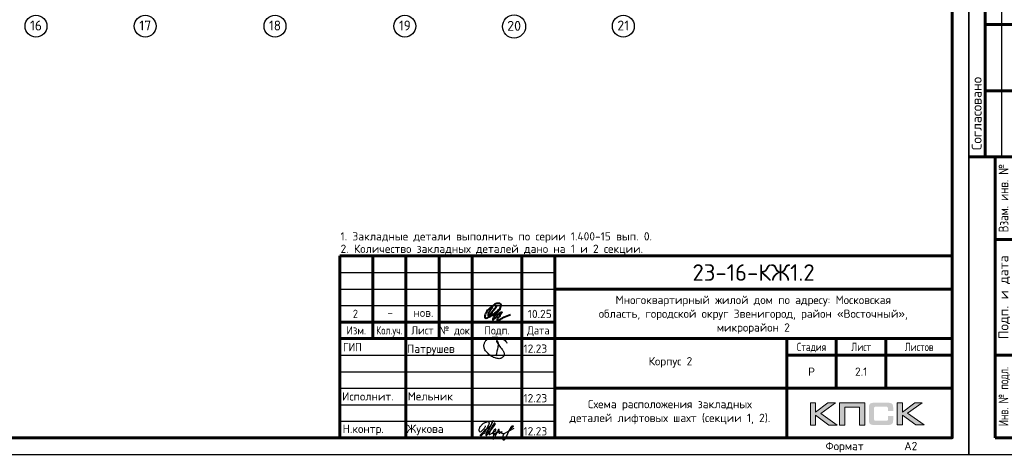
# Model space of a CAD drawing. Header units: millimetres. Extents: x 40580 to 559114, y -343730 to 81020.
# Tile 177 of 256: x 260853 to 290594, y -96794 to -83646. Entities that reach past the tile are written whole.
import ezdxf
from ezdxf.enums import TextEntityAlignment as Align

# ---------------------------------------------------------------- set-up
doc = ezdxf.new("R2010")
doc.units = ezdxf.units.MM
doc.linetypes.add('______5', pattern=[1100, 800, -100, 100, -100])
for name, color, linetype, lineweight in [('0.05', 7, 'Continuous', 5), ('Обрамление проемов стержнями', 7, 'Continuous', 25), ('Основная', 7, 'Continuous', 40), ('ТЕКСТ', 7, 'Continuous', 15)]:
    doc.layers.add(name, color=color, linetype=linetype, lineweight=lineweight)
doc.layers.add('___________________', color=253, linetype='______5')
doc.layers.add('Тонкие', color=7, linetype='Continuous')
doc.styles.add('Arial', font='ariali.ttf')
doc.styles.add('ISOCPEUR', font='isocpeur.ttf')
doc.styles.add('ГОСТ', font='isocpeur.ttf')
doc.styles.add('ГОСТ 2.304', font='isocpeur.ttf')

# ---------------------------------------------------------------- blocks, each defined once
blk = doc.blocks.new('Из_буфера21367')
at = {"linetype": 'Continuous', "lineweight": 60, "ltscale": 100}
for p, q in [((58933, 500), (58933, 6000)), ((40433, 500), (58933, 500))]:
    blk.add_line(p, q, dxfattribs=at)
at = {"linetype": 'Continuous', "lineweight": 25, "ltscale": 100}
blk.add_lwpolyline([(33, 0), (59433, 0), (59433, 42000), (33, 42000), (33, 0)], dxfattribs=at)
blk.add_lwpolyline([(33, 0), (59433, 0), (59433, 42000), (33, 42000), (33, 0)], dxfattribs=at)
at = {"linetype": 'Continuous', "lineweight": 60, "ltscale": 100}
blk.add_lwpolyline([(2033, 500), (58933, 500), (58933, 41500), (2033, 41500), (2033, 500)], dxfattribs=at)
at = {"linetype": 'Continuous', "lineweight": 25, "ltscale": 100, "style": 'ГОСТ 2.304'}
blk.add_text('Формат', height=250, dxfattribs=at).set_placement((55683, 125), align=Align.CENTER)
blk.add_text('A2', height=250, dxfattribs=at).set_placement((57483, 125))
blk = doc.blocks.new('Из_буфера8386')
at = {"linetype": 'Continuous', "lineweight": 60}
for p, q in [((562, 9000), (562, 15500)), ((562, 13000), (2062, 13000)), ((562, 11000), (2062, 11000)), ((62, 9000), (2062, 9000)), ((862, 500), (862, 9000)), ((862, 6500), (2062, 6500)), ((862, 3000), (2062, 3000)), ((2062, 500), (862, 500))]:
    blk.add_line(p, q, dxfattribs=at)
at = {"linetype": 'Continuous', "lineweight": 25}
blk.add_line((1062, 9000), (1062, 15500), dxfattribs=at)
at = {"linetype": 'Continuous', "lineweight": 25, "ltscale": 100}
blk.add_lwpolyline([(62, 59400), (62, 0), (42062, 0), (42062, 59400), (62, 59400)], dxfattribs=at)
blk.add_lwpolyline([(62, 59400), (62, 0), (42062, 0), (42062, 59400), (62, 59400)], dxfattribs=at)
at = {"linetype": 'Continuous', "lineweight": 25, "style": 'ГОСТ 2.304'}
blk.add_text('Согласовано', height=300, rotation=90, dxfattribs=at).set_placement((450, 9200))
for s, width, p in [('Взам. инв. №', 0.8, (1112, 7750)), ('Инв. № подл.', 0.7, (1112, 1750))]:
    blk.add_text(s, height=300, rotation=90, dxfattribs=dict(at, width=width)).set_placement(p, align=Align.MIDDLE_CENTER)
blk.add_text('Подп. и дата', height=300, rotation=90, dxfattribs=at).set_placement((1112, 4750), align=Align.MIDDLE_CENTER)
blk = doc.blocks.new('яяя')
at = {"lineweight": 30}
for points in [[(345424, 110432), (345425, 110410), (345424, 110397), (345417, 110379), (345406, 110350), (345390, 110319), (345357, 110275), (345310, 110221), (345265, 110176), (345198, 110110), (345161, 110077), (345133, 110066), (345116, 110066), (345102, 110075), (345090, 110091), (345082, 110115), (345074, 110146), (345066, 110182), (345064, 110206), (345067, 110234), (345077, 110278), (345095, 110320), (345114, 110361), (345134, 110395), (345159, 110428), (345195, 110469), (345228, 110506), (345284, 110560), (345331, 110595), (345379, 110625), (345435, 110648), (345486, 110670), (345532, 110686), (345573, 110696), (345605, 110698), (345621, 110695), (345635, 110687), (345648, 110671), (345656, 110649), (345659, 110625), (345659, 110583), (345656, 110553), (345647, 110523), (345635, 110489), (345387, 110033), (345349, 109985), (345311, 109948), (345247, 109889), (345209, 109858), (345192, 109844), (345180, 109837), (345157, 109833), (345150, 109835), (345140, 109842), (345135, 109856), (345138, 109881), (345148, 109892), (345183, 109930), (345267, 110024), (345343, 110105), (345455, 110213), (345617, 110343), (345775, 110456), (345811, 110526), (345838, 110607), (345890, 110740), (345902, 110771), (345698, 110295), (345672, 110226), (345626, 110132), (345572, 110032), (345518, 109953), (345481, 109918), (345497, 110001), (345567, 110147), (345655, 110301), (345760, 110442)], [(345481, 109918), (345476, 109896), (345475, 109874), (345485, 109861), (345506, 109866), (345539, 109891), (345632, 109983), (345968, 110450), (346022, 110527), (346029, 110560), (346027, 110579), (346026, 110590), (346010, 110605), (345993, 110609), (345975, 110601), (345962, 110584), (345954, 110562), (345857, 110421), (345783, 110292), (345741, 110183), (345701, 110079), (345665, 109985), (345660, 109952), (345666, 109929), (345669, 109915), (345682, 109910), (345702, 109914), (345735, 109941), (345846, 110007), (346065, 110160), (346075, 110193), (346070, 110217), (346066, 110236), (346052, 110241), (346030, 110241), (346007, 110228), (345978, 110203), (345960, 110164), (345892, 110010), (345895, 109986), (345904, 109966), (345925, 109964), (345969, 109968), (346045, 110000), (346218, 110114), (346261, 110154), (346280, 110184), (346282, 110210), (346278, 110225), (346263, 110229), (346241, 110222), (346220, 110198), (346162, 110049), (345989, 109904), (345932, 109849), (345906, 109805), (345891, 109739), (345890, 109690), (345899, 109652), (345924, 109647), (345956, 109655), (345980, 109674), (346058, 109838), (346158, 110046), (346261, 110098), (346314, 110120), (346292, 110079), (346269, 110036), (346261, 110008), (346267, 109998), (346293, 109998), (346363, 110039), (346445, 110095), (346421, 110068), (346414, 110040), (346407, 110011), (346416, 109990), (346466, 109972), (346509, 109977), (346574, 109984), (347172, 110293)], [(346586, 109971), (346543, 109917), (346509, 109873), (346489, 109825), (346475, 109767), (346472, 109710), (346478, 109675), (346485, 109641), (346501, 109621), (346517, 109602), (346542, 109589), (346568, 109592), (346605, 109620), (346680, 109731), (346736, 109842), (346865, 110115), (346962, 110290), (346969, 110318), (346979, 110360), (347013, 110403), (347056, 110434), (347091, 110450), (347109, 110450), (347121, 110434), (347115, 110405), (347072, 110355), (347012, 110307), (346924, 110222)]]:
    blk.add_lwpolyline(points, dxfattribs=at)
blk = doc.blocks.new('Из_буфера32210')
at = {"color": 7, "lineweight": 25}
blk.add_lwpolyline([(357, 84), (386, 160), (399, 213), (405, 239), (412, 268), (420, 299), (427, 339), (434, 380), (437, 414), (438, 442), (436, 466), (430, 489), (425, 504), (417, 519), (409, 531), (405, 535), (403, 536), (400, 539), (394, 541), (387, 543), (383, 542), (379, 539), (377, 534), (377, 528), (379, 523), (438, 428), (470, 382), (484, 365), (504, 341), (528, 310), (551, 280), (562, 264), (575, 247), (582, 235), (589, 220), (599, 198), (606, 184), (610, 167), (611, 155), (612, 143), (611, 127), (609, 116), (603, 96), (596, 82), (588, 69), (579, 56), (563, 43), (551, 34), (539, 25), (524, 16), (511, 10), (494, 5), (481, 3), (456, 0), (432, 1), (415, 3), (396, 6), (375, 11), (355, 19), (336, 24), (310, 31), (293, 39), (269, 53), (243, 69), (223, 80), (202, 93), (180, 109), (152, 128), (126, 152), (98, 182), (77, 211), (52, 241), (32, 266), (20, 293), (8, 329), (3, 348), (1, 373), (0, 393), (1, 417), (6, 440), (13, 454), (20, 476), (26, 497), (38, 517), (47, 529), (60, 548), (75, 563), (95, 581), (115, 593), (135, 606), (161, 618), (187, 628), (213, 638), (251, 647), (282, 653), (319, 655), (353, 655), (384, 652), (418, 648), (460, 641), (503, 628), (544, 611), (579, 594), (611, 573), (639, 545), (666, 515), (679, 496), (694, 471)], dxfattribs=at)

msp = doc.modelspace()

# ---------------------------------------------------------------- hatches: boundary and pattern name
h = msp.add_hatch(color=256)
h.paths.add_polyline_path([(285492.8, -95237), (285265.3, -95237), (284893.3, -95517), (284893.3, -95237), (284735.7, -95237), (284735.7, -95909.1), (284893.3, -95909.1), (284893.3, -95613.8), (285295.8, -95909.1), (285547.4, -95909.1), (285046.8, -95553.7)])
h.paths.add_polyline_path([(285775.6, -95363.5), (286220.9, -95363.5), (286220.9, -95909.1), (286377.2, -95909.1), (286377.2, -95237), (286210.6, -95237), (285619.4, -95237), (285619.4, -95396), (285619.4, -95909.1), (285775.6, -95909.1)])
h.paths.add_polyline_path([(287515.4, -95233.5), (287357.7, -95233.5), (287357.7, -95906.3), (287515.4, -95906.3), (287515.4, -95610.4), (287917.8, -95906.3), (288169.5, -95906.3), (287668.9, -95550.2), (288114.9, -95233.5), (287888.1, -95233.5), (287515.4, -95513.6)])
msp.add_hatch(color=256).paths.add_polyline_path([(287226.3, -95308.2), (287224.3, -95300.6), (287221.5, -95294.4), (287218, -95288.2), (287214.6, -95281.9), (287211.1, -95277.1), (287207, -95272.2), (287202.8, -95267.4), (287198.7, -95263.3), (287193.2, -95259.8), (287187.6, -95255.7), (287181.4, -95252.2), (287174.5, -95249.4), (287167.6, -95246.7), (287160, -95243.9), (287152.4, -95241.8), (287134.4, -95238.4), (287115, -95235.6), (287093.6, -95234.2), (287070.1, -95233.5), (286669, -95233.5), (286645.5, -95234.2), (286624.8, -95235.6), (286604.7, -95238.4), (286587.4, -95241.8), (286579.1, -95244.6), (286571.5, -95246.7), (286564.6, -95249.4), (286558.4, -95252.9), (286552.2, -95255.7), (286545.9, -95259.8), (286541.1, -95263.3), (286536.3, -95267.4), (286532.1, -95272.2), (286528.6, -95277.1), (286524.5, -95281.9), (286521, -95288.2), (286518.3, -95294.4), (286515.5, -95301.3), (286512.7, -95308.2), (286510.7, -95315.8), (286507.2, -95332.4), (286504.4, -95350.4), (286502.4, -95370.4), (286502.4, -95392.6), (286502.4, -95746.6), (286502.4, -95768.7), (286504.4, -95788.8), (286507.2, -95807.4), (286510.7, -95824), (286512.7, -95831.7), (286515.5, -95838.6), (286518.3, -95845.5), (286521, -95851.7), (286524.5, -95857.2), (286528.6, -95862.8), (286532.1, -95867.6), (286536.3, -95872.4), (286541.1, -95876.6), (286546.6, -95880.1), (286552.2, -95883.5), (286558.4, -95887), (286564.6, -95890.4), (286572.2, -95892.5), (286579.1, -95895.3), (286587.4, -95897.3), (286604.7, -95901.5), (286624.8, -95903.6), (286646.2, -95905.6), (286669, -95906.3), (287070.1, -95906.3), (287093.6, -95905.6), (287115, -95904.3), (287134.4, -95901.5), (287151.7, -95898), (287160, -95895.3), (287167.6, -95893.2), (287174.5, -95890.4), (287181.4, -95887), (287187.6, -95884.2), (287193.2, -95880.1), (287198.7, -95876.6), (287202.8, -95872.4), (287207, -95868.3), (287211.1, -95862.8), (287214.6, -95857.9), (287218, -95851.7), (287221.5, -95845.5), (287224.3, -95839.3), (287226.3, -95831.7), (287229.1, -95824), (287232.6, -95807.4), (287235.3, -95789.5), (287236.7, -95768.7), (287237.4, -95746.6), (287237.4, -95635.3), (287080.4, -95635.3), (287080.4, -95725.9), (287080.4, -95732.1), (287079.8, -95738.3), (287078.4, -95743.8), (287077, -95749.4), (287074.9, -95754.2), (287072.8, -95758.4), (287070.1, -95762.5), (287066.6, -95766), (287063.2, -95769.4), (287059, -95772.2), (287054.2, -95774.3), (287049.3, -95776.3), (287044.5, -95777.7), (287038.3, -95778.4), (287032, -95779.1), (287025.8, -95779.8), (286702.2, -95779.8), (286696.7, -95779.1), (286691.8, -95778.4), (286687.7, -95776.3), (286683.5, -95774.3), (286679.4, -95771.5), (286675.9, -95768.7), (286672.5, -95765.3), (286669.7, -95761.1), (286666.9, -95757), (286664.9, -95752.8), (286662.8, -95748), (286661.4, -95743.1), (286659.3, -95733.5), (286658.6, -95723.8), (286658.6, -95400.9), (286658.6, -95395.3), (286659.3, -95389.8), (286660.7, -95385), (286662.1, -95380.1), (286663.5, -95376), (286665.6, -95372.5), (286668.3, -95369.1), (286671.1, -95365.6), (286674.5, -95362.8), (286678, -95360.1), (286682.2, -95358), (286686.3, -95356.6), (286691.1, -95355.2), (286696, -95354.5), (286701.5, -95353.8), (286707, -95353.8), (287025.8, -95353.8), (287032, -95353.8), (287038.3, -95354.5), (287043.8, -95355.9), (287048.6, -95357.3), (287053.5, -95359.4), (287058.3, -95361.4), (287062.5, -95364.9), (287065.9, -95367.7), (287069.4, -95371.8), (287072.1, -95376), (287074.9, -95380.1), (287077, -95385), (287078.4, -95389.8), (287079.8, -95395.3), (287080.4, -95401.6), (287080.4, -95407.8), (287080.4, -95481.8), (287237.4, -95481.8), (287237.4, -95392.6), (287236.7, -95370.4), (287235.3, -95350.4), (287232.6, -95332.4), (287228.4, -95315.8)])

# ---------------------------------------------------------------- linework, layer by layer
at = {"linetype": 'Continuous', "lineweight": 60}
for p, q in [((270519.9, -90794), (289019.9, -90794)), ((270519.9, -96294), (270519.9, -90794)), ((271519.9, -90794), (271519.9, -93294)), ((272519.9, -90794), (272519.9, -96294)), ((273519.9, -90794), (273519.9, -93294)), ((274519.9, -90794), (274519.9, -96294)), ((276019.9, -90794), (276019.9, -96294)), ((277019.9, -96294), (277019.9, -90795)), ((277019.9, -91794), (289019.9, -91794)), ((270519.9, -92794), (277019.9, -92794)), ((270519.9, -93294), (289019.9, -93294)), ((284019.9, -96294), (284019.9, -93294)), ((284019.9, -93294), (284019.9, -96294)), ((285519.9, -93294), (285519.9, -94794)), ((287019.9, -93294), (287019.9, -94794)), ((284019.9, -93794), (289019.9, -93794)), ((277019.9, -94794), (289019.9, -94794))]:
    msp.add_line(p, q, dxfattribs=at)
at = {"linetype": 'Continuous', "lineweight": 60, "ltscale": 100}
for p, q in [((289019.9, -96294), (289019.9, -90794)), ((270519.9, -96294), (289019.9, -96294))]:
    msp.add_line(p, q, dxfattribs=at)
at = {"linetype": 'Continuous', "lineweight": 25}
for p, q in [((270519.9, -91294), (277019.9, -91294)), ((270519.9, -91794), (277019.9, -91794)), ((270519.9, -92294), (277019.9, -92294)), ((270519.9, -93794), (277019.9, -93794)), ((270519.9, -94294), (277019.9, -94294)), ((270519.9, -94794), (277019.9, -94794)), ((270519.9, -95294), (277019.9, -95294)), ((270519.9, -95794), (277019.9, -95794))]:
    msp.add_line(p, q, dxfattribs=at)
at = {"lineweight": 0}
for points in [[(284735.7, -95909.1), (284735.7, -95237), (284893.3, -95237), (284893.3, -95517), (285265.3, -95237), (285492.8, -95237), (285046.8, -95553.7), (285547.4, -95909.1), (285295.8, -95909.1), (284893.3, -95613.8), (284893.3, -95909.1), (284735.7, -95909.1)], [(285775.6, -95909.1), (285775.6, -95363.5), (286220.9, -95363.5), (286220.9, -95909.1), (286377.2, -95909.1), (286377.2, -95237), (286210.6, -95237), (285619.4, -95237), (285619.4, -95396), (285619.4, -95909.1), (285775.6, -95909.1)], [(287357.7, -95906.3), (287357.7, -95233.5), (287515.4, -95233.5), (287515.4, -95513.6), (287888.1, -95233.5), (288114.9, -95233.5), (287668.9, -95550.2), (288169.5, -95906.3), (287917.8, -95906.3), (287515.4, -95610.4), (287515.4, -95906.3), (287357.7, -95906.3)]]:
    msp.add_lwpolyline(points, close=True, dxfattribs=at)
at = {"layer": '___________________', "color": 7, "linetype": 'Continuous'}
for centre, radius in [((261345.1, -83842.8), 330.4), ((264645.1, -83842.8), 330.4), ((268565.1, -83842.8), 330.4), ((272485.1, -83842.8), 330.4), ((275786.4, -83852.3), 349.3), ((279085.1, -83842.8), 330.4)]:
    msp.add_circle(centre, radius, dxfattribs=at)
at = {"layer": 'Основная', "color": 7, "ltscale": 100}
msp.add_spline([(275133.5, -92315), (275064.2, -92441.3), (275007.1, -92563.3), (275007.1, -92591.2), (275041.8, -92573.3), (275139.1, -92468.2), (275250.9, -92320.6), (275170.4, -92424.6), (275107.8, -92519.6), (275115.6, -92581.1), (275174.9, -92575.6), (275253.2, -92509.6), (275344.9, -92401.1), (275396.3, -92297.1), (275389.6, -92249), (275305.3, -92232.7), (275230.8, -92243.4), (275101.1, -92328.4), (274983.6, -92438), (274926.6, -92535.3), (274905.3, -92608), (274906.5, -92655), (274946.7, -92672.9), (275014.9, -92649.4), (275202.8, -92524.1), (275357.2, -92396.6), (275201.5, -92607.5), (275145.9, -92704.8), (275145.8, -92723.2), (275179.3, -92706.4), (275273.3, -92609.1), (275398.6, -92493.9), (275417.6, -92489.4), (275399.7, -92531.9), (275322.6, -92643.8), (275275.5, -92731), (275282.2, -92750), (275318, -92741.1), (275481.3, -92641.5), (275675.9, -92563.3)], degree=3, dxfattribs=at)

# ---------------------------------------------------------------- block references
at = {"color": 1, "ltscale": 100}
msp.add_blockref('Из_буфера32210', (274874.9, -93900.2), dxfattribs=at)
at = {"color": 2, "lineweight": 60, "xscale": 0.5, "yscale": 0.5, "zscale": 0.5}
msp.add_blockref('яяя', (102199.2, -151152.5), dxfattribs=at)
at = {"layer": '0.05', "ltscale": 50}
msp.add_blockref('Из_буфера21367', (230087.3, -96794), dxfattribs=at)
at = {"layer": 'Тонкие'}
msp.add_blockref('Из_буфера8386', (289458, -96794), dxfattribs=at)

# ---------------------------------------------------------------- texts
at = {"linetype": 'Continuous', "lineweight": 25, "style": 'ГОСТ 2.304'}
for s, height, p in [('23-16-КЖ1.2', 500, (283019.9, -91294.5)), ('Р', 250, (284769.9, -94294)), ('2.1', 250, (286269.9, -94294))]:
    msp.add_text(s, height=height, dxfattribs=at).set_placement(p, align=Align.MIDDLE_CENTER)
at = {"linetype": 'Continuous', "lineweight": 25, "style": 'ГОСТ 2.304', "width": 0.9}
for s, p in [('2', (270917.6, -92668.6)), ('ГИП', (270619.8, -93675.7))]:
    msp.add_text(s, height=250, dxfattribs=at).set_placement(p)
at = {"linetype": 'Continuous', "lineweight": 25, "style": 'ГОСТ 2.304'}
for s, width, p in [('Изм.', 0.9, (271019.9, -93044)), ('Кол.уч.', 0.8, (272019.9, -93044)), ('Лист', 0.9, (273019.9, -93044)), ('№ док.', 0.9, (274019.9, -93044)), ('Подп.', 0.9, (275269.9, -93044)), ('Дата', 0.9, (276519.9, -93044)), ('Стадия', 0.8, (284769.9, -93544)), ('Лист', 0.8, (286269.9, -93544)), ('Листов', 0.8, (288019.9, -93544))]:
    msp.add_text(s, height=250, dxfattribs=dict(at, width=width)).set_placement(p, align=Align.MIDDLE_CENTER)
at = {"linetype": 'Continuous', "lineweight": 25, "char_height": 250, "style": 'ГОСТ 2.304'}
for s, insert, width, attachment_point in [('нов.', (273047.3, -92386.6), 283.333, 2), ('10.25', (276201.2, -92672.5), 693.365, 7), ('-', (272047.3, -92386.6), 283.333, 2)]:
    msp.add_mtext(s, dxfattribs=dict(at, insert=insert, width=width, attachment_point=attachment_point))
at = {"layer": '___________________', "color": 7, "linetype": 'Continuous', "style": 'ISOCPEUR'}
for s, width, p, p2 in [('16', 0.999536, (261165.1, -83973.3), (261524.9, -83973.3)), ('17', 0.999536, (264465.1, -83973.3), (264824.9, -83973.3)), ('18', 0.999536, (268385.1, -83973.3), (268744.9, -83973.3)), ('19', 0.999536, (272305.1, -83973.3), (272664.9, -83973.3)), ('20', 0.999205, (275576.4, -83982.8), (275996.1, -83982.8)), ('21', 0.999536, (278905.1, -83973.3), (279264.9, -83973.3))]:
    msp.add_text(s, height=300, dxfattribs=dict(at, width=width)).set_placement(p, p2, align=Align.FIT)
at = {"layer": 'Обрамление проемов стержнями', "color": 7, "linetype": 'Continuous', "lineweight": 13, "transparency": 33554687, "insert": (270544, -90074.9), "char_height": 250, "width": 13747.235, "attachment_point": 1, "line_spacing_factor": 0.903614, "style": 'Arial'}
msp.add_mtext('{\\fISOCPEUR|b0|i0|c0|p34;1. Закладные детали выполнить по серии 1.400-15 вып. 0.\\P2. Количество закладных деталей дано на 1 и 2 секции.}', dxfattribs=at)
at = {"layer": 'ТЕКСТ', "color": 7, "char_height": 250, "style": 'ГОСТ'}
for s, width, gutter_width, insert, attachment_point in [('\\pxqc;Многоквартирный жилой дом по адресу: Московская область, городской округ Звенигород, район «Восточный», микрорайон 2', 9596.715, 12.5, (278212.8, -91997.9), 1), ('\\pxqc;Корпус 2', 7818.553, 12.5, (276599, -93852.6), 1), ('{\\C256;Мельник}', 2000, 1250, (272572.7, -95164.4), 7), ('\\pxqc;Схема расположения закладных деталей лифтовых шахт (секции 1, 2).', 6119.959, 12.5, (277432.4, -95149.7), 1)]:
    msp.add_mtext_dynamic_manual_height_columns(s, width=width, gutter_width=gutter_width, heights=[0], dxfattribs=dict(at, insert=insert, attachment_point=attachment_point))
at = {"layer": 'ТЕКСТ', "color": 7, "char_height": 250, "attachment_point": 7, "style": 'ГОСТ'}
for s, insert in [('Патрушев', (272548.7, -93794)), ('12.23', (276069.6, -93721.1)), ('Исполнит.', (270593.3, -95166.7)), ('12.23', (276069.6, -95221.1)), ('Н.контр.', (270606.7, -96215.3)), ('Жукова', (272542.6, -96215.3)), ('12.23', (276069.6, -96221.1))]:
    msp.add_mtext(s, dxfattribs=dict(at, insert=insert))

doc.saveas('drawing.dxf')
